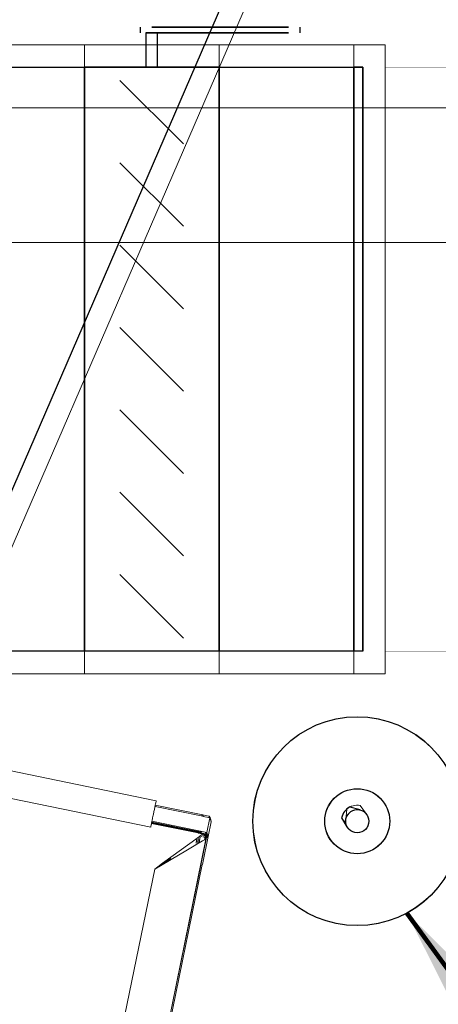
# Model space of a CAD drawing. Header units: millimetres. Extents: x 504675 to 860349, y -23215 to 63575.
# Tile 170 of 177: x 587167 to 587633, y 38738 to 39834. Entities that reach past the tile are written whole.
import ezdxf

# ---------------------------------------------------------------- set-up
doc = ezdxf.new("R2010")
doc.units = ezdxf.units.MM
doc.header["$LTSCALE"] = 10
doc.linetypes.add('LEVEL-F-OVERALL LAYOUT$0$HIDDEN', pattern=[0.375, 0.25, -0.125])
doc.layers.get('0').update_dxf_attribs({"linetype": 'CONTINUOUS'})
for name, color, linetype, lineweight in [('ARCH', 8, 'CONTINUOUS', 0), ('Ceiling', 35, 'CONTINUOUS', 5), ('DIM', 8, 'CONTINUOUS', 15), ('Duct Insulations', 8, 'CONTINUOUS', 13), ('F-RETAIL ANNO-TEXT', 7, 'CONTINUOUS', 9), ('furniture', 8, 'CONTINUOUS', 5), ('MEPTEK-SAD', 6, 'CONTINUOUS', 30), ('V-ANNO-DETL', 7, 'CONTINUOUS', 15), ('V-DUCT', 4, 'CONTINUOUS', 25)]:
    doc.layers.add(name, color=color, linetype=linetype, lineweight=lineweight)
doc.layers.add('LEVEL-F-OVERALL LAYOUT$0$DASH1L', color=8, linetype='LEVEL-F-OVERALL LAYOUT$0$HIDDEN')
doc.styles.add('2 Arial_regular_annotative', font='arial.ttf', dxfattribs={"width": 0.8, "height": 2})
doc.styles.get("Standard").update_dxf_attribs({"font": 'verdana.ttf'})
doc.dimstyles.new('A-DIM-2-ANNOTATIVE', dxfattribs={"dimtxt": 2, "dimasz": 1.5, "dimexe": 1, "dimexo": 1, "dimgap": 0.5, "dimtad": 1, "dimdec": 0, "dimrnd": 5, "dimzin": 0, "dimdsep": 46, "dimtxsty": '2 Arial_regular_annotative', "dimblk": 'OBLIQUE', "dimcen": 0, "dimdle": 1, "dimclrd": 256, "dimclre": 256, "dimadec": 0, "dimazin": 0, "dimtfac": 1, "dimtdec": 0, "dimtix": 1, "dimtmove": 2, "dimatfit": 3, "dimfxl": 2, "dimtolj": 1, "dimtzin": 0, "dimlwd": -1, "dimlwe": -1, "dimarcsym": 1})
doc.dimstyles.new('STANDARD$7', dxfattribs={"dimtxt": 4, "dimasz": 7, "dimexe": 1, "dimexo": 3, "dimgap": 1, "dimtad": 1, "dimdec": 0, "dimzin": 0, "dimdsep": 46, "dimlunit": 4, "dimtxsty": 'Standard', "dimcen": 0.09375, "dimadec": 0, "dimazin": 0, "dimtfac": 1, "dimtdec": 4, "dimtofl": 0, "dimtmove": 1, "dimatfit": 3, "dimfxl": 4, "dimfxlon": 1, "dimfrac": 2, "dimtolj": 1, "dimtzin": 0, "dimarcsym": 0})

# ---------------------------------------------------------------- blocks, each defined once
blk = doc.blocks.new('ARCH')
at = {"layer": 'LEVEL-F-OVERALL LAYOUT$0$DASH1L'}
h = blk.add_hatch(dxfattribs=at)
h.set_pattern_fill('ANGLE', color=8, scale=10, angle=352.0664)
h.set_pattern_definition([(352.0664444, (-404119.055, 373340.98), (9.6410197, 69.1814516), [50.8, -19.05]), (82.0664444, (-404119.055, 373340.98), (-69.1814516, 9.6410197), [50.8, -19.05])])
edge = h.paths.add_edge_path(flags=16)
edge.add_line((572074.7, 35847.1), (602196.9, 29528.2))
edge.add_line((602196.9, 29528.2), (599472.6, 39352))
edge.add_arc((597545.4, 38817.5), 2000, 15.4994, 89.9984)
edge.add_line((597545.4, 40817.5), (573256.1, 40817.5))
edge.add_arc((576210.3, 22394.2), 18658.7, 99.10996, 106.69033)
edge.add_line((570851.6, 40266.8), (572074.7, 35847.1))
h.paths.add_polyline_path([(583373.8, 40816), (583374.1, 40875), (586424.1, 40859.1), (586423.9, 40816)], flags=16)
h.paths.add_polyline_path([(600840.9, 34605.1), (600792.8, 34591.5), (599498, 39260.6), (599546.1, 39274.3)])
h.paths.add_polyline_path([(587210.4, 32671.8), (587195, 32598.4), (582693, 33542.8), (582708.4, 33616.2)])
edge = h.paths.add_edge_path()
edge.add_line((572071.7, 35387.9), (601863.3, 29138.4))
edge.add_arc((601986.5, 29725.6), 600, 258.1526, 375.4994)
edge.add_line((602564.7, 29886), (599906.3, 39472.3))
edge.add_arc((597545.4, 38817.5), 2450, 15.4994, 89.9984)
edge.add_line((597545.4, 41267.5), (573220.5, 41267.5))
edge.add_arc((576210.3, 22394.2), 19108.7, 99.00183, 106.23582)
edge.add_arc((571035.5, 40164.8), 600, 106.2358, 195.469)
edge.add_line((570457.2, 40004.7), (571616.6, 35815.1))
edge.add_arc((572194.9, 35975.1), 600, 195.469, 258.1526)
h.paths.add_polyline_path([(587210.4, 32671.8), (587195.4, 32600.5), (587195.4, 32600.5)])
at = {"layer": 'furniture'}
for p, q in [((587025.4, 39024.8), (587319.2, 38964.6)), ((587313.1, 38935.2), (587019.4, 38995.4)), ((587317.1, 38954.8), (587317.6, 38957.3)), ((587317.6, 38957.3), (587317.7, 38957.4)), ((587317.7, 38957.4), (587317.8, 38958.2)), ((587317.8, 38958.2), (587318, 38958.8)), ((587317.8, 38958.2), (587317.9, 38958.1)), ((587317.8, 38958.2), (587317.9, 38958.2)), ((587317.8, 38958.2), (587317.9, 38958.2)), ((587317.8, 38958.2), (587317.8, 38958.2)), ((587317.8, 38958.2), (587317.8, 38958.2)), ((587318, 38958.7), (587317.9, 38958.2)), ((587317.9, 38958.2), (587369.3, 38947.6)), ((587317.9, 38958.2), (587317.9, 38958.1)), ((587317.9, 38958.1), (587369.3, 38947.6)), ((587318, 38959.1), (587318.2, 38959.7)), ((587318.1, 38959.7), (587318, 38959.1)), ((587318.1, 38959.1), (587318, 38959.1)), ((587318, 38959.1), (587318, 38959.1)), ((587318, 38959.1), (587318, 38959.1)), ((587318, 38958.8), (587318.1, 38959.1)), ((587318.1, 38959.7), (587318.4, 38961.2)), ((587318.5, 38961.1), (587318.1, 38959.7)), ((587318.2, 38959.7), (587318.1, 38959.7)), ((587318.1, 38959.7), (587318.2, 38959.7)), ((587318.1, 38959.7), (587318.1, 38959.7)), ((587371.1, 38948.8), (587318.2, 38959.7)), ((587318.4, 38961.2), (587319, 38963.7)), ((587319, 38963.7), (587318.5, 38961.1)), ((587319, 38963.7), (587319.2, 38964.6)), ((587319, 38963.7), (587319, 38963.7)), ((587530.3, 38943.5), (587531.6, 38955.3)), ((587553.3, 38949.8), (587546.2, 38959.3)), ((587314.6, 38942.6), (587315.1, 38945.1)), ((587315.1, 38945.1), (587315.6, 38947.4)), ((587315.6, 38947.4), (587315.8, 38948.3)), ((587315.8, 38948.3), (587316.5, 38951.7)), ((587316.5, 38951.7), (587316.7, 38952.5)), ((587316.7, 38952.5), (587317.1, 38954.8)), ((587369.3, 38947.6), (587369.4, 38947.9)), ((587369.3, 38947.6), (587370.8, 38947.3)), ((587369.4, 38947.9), (587369.5, 38948.1)), ((587369.5, 38948.1), (587369.5, 38948.2)), ((587369.8, 38948.4), (587369.9, 38948.6)), ((587369.9, 38948.6), (587370.5, 38948.8)), ((587370.5, 38948.8), (587371.1, 38948.8)), ((587370.8, 38947.3), (587370.8, 38947.4)), ((587370.8, 38947.4), (587370.8, 38947.4)), ((587370.9, 38947.3), (587370.8, 38947.4)), ((587370.8, 38947.4), (587371.6, 38947.2)), ((587377.8, 38947.5), (587371.1, 38948.8)), ((587371.3, 38948.1), (587371.1, 38948.8)), ((587371.6, 38947.2), (587371.4, 38947.8)), ((587371.6, 38947.2), (587377.5, 38946)), ((587371.6, 38947.2), (587377.5, 38945.9)), ((587371.6, 38947.1), (587371.6, 38947.2)), ((587375.7, 38929.2), (587379, 38945.6)), ((587377.5, 38946), (587377.5, 38946)), ((587377.5, 38946), (587377.6, 38946)), ((587377.5, 38945.9), (587377.5, 38946)), ((587377.5, 38945.9), (587377.6, 38945.9)), ((587377.6, 38945.9), (587377.6, 38946)), ((587377.6, 38945.9), (587377.6, 38945.9)), ((587377.6, 38945.9), (587378.3, 38945.8)), ((587378.4, 38947.3), (587377.8, 38947.5)), ((587378, 38946.7), (587377.8, 38947.5)), ((587378.3, 38945.8), (587378.1, 38946.4)), ((587378.3, 38945.8), (587379, 38945.6)), ((587378.8, 38946.8), (587378.4, 38947.3)), ((587379, 38946.5), (587378.8, 38946.8)), ((587379, 38946.2), (587379, 38946.5)), ((587379.1, 38945.9), (587379, 38946.2)), ((587379, 38946.2), (587379.5, 38944.4)), ((587379, 38945.6), (587379.1, 38945.9)), ((587379.9, 38942.5), (587379, 38945.6)), ((587379.1, 38945.9), (587379.5, 38944.4)), ((587379.5, 38944.4), (587380.3, 38941.8)), ((587379.5, 38944.4), (587380, 38942.3)), ((587313.3, 38936.1), (587313.1, 38935.2)), ((587313.3, 38936.1), (587313.8, 38938.7)), ((587313.9, 38938.6), (587313.3, 38936.1)), ((587313.3, 38936.1), (587313.3, 38936.1)), ((587313.8, 38938.7), (587314, 38939.3)), ((587314, 38939.3), (587313.9, 38938.6)), ((587314.2, 38940.1), (587314, 38939.3)), ((587314, 38939.3), (587314.1, 38940.1)), ((587365.8, 38928.7), (587314, 38939.3)), ((587314, 38939.3), (587314, 38939.3)), ((587314.1, 38940.1), (587314.2, 38940.5)), ((587314.1, 38940.1), (587314.2, 38940.1)), ((587314.1, 38940.1), (587314.2, 38940.1)), ((587314.1, 38940.1), (587314.1, 38940.1)), ((587314.2, 38940.7), (587314.3, 38940.8)), ((587314.3, 38940.7), (587314.2, 38940.7)), ((587314.2, 38940.5), (587314.3, 38940.7)), ((587314.2, 38940.1), (587366, 38929.5)), ((587314.3, 38941.1), (587314.4, 38941.6)), ((587314.3, 38940.9), (587314.3, 38941.1)), ((587314.3, 38940.9), (587314.4, 38941.1)), ((587314.3, 38940.8), (587314.3, 38940.9)), ((587365.9, 38930.3), (587314.3, 38940.9)), ((587314.3, 38940.8), (587366, 38930.2)), ((587314.3, 38940.5), (587314.3, 38940.7)), ((587314.3, 38940.7), (587366, 38930.1)), ((587314.4, 38941.7), (587314.6, 38942.4)), ((587375.7, 38929.2), (587314.4, 38941.7)), ((587314.4, 38941.6), (587314.4, 38941.7)), ((587314.6, 38942.4), (587314.6, 38942.6)), ((587376.9, 38924.8), (587380.3, 38941.1)), ((587380.3, 38941.1), (587376.9, 38924.8)), ((587380, 38942.3), (587379.9, 38942.5)), ((587380.1, 38941.7), (587379.9, 38942.5)), ((587380.3, 38941.8), (587380, 38942.3)), ((587380.3, 38941.8), (587380.1, 38941.7)), ((587380.3, 38941.1), (587380.1, 38941.7)), ((587380.3, 38941.1), (587380.3, 38941.8)), ((587380.3, 38941.8), (587380.3, 38941.1)), ((587375, 38923.5), (587298.4, 38549.6)), ((587367.3, 38924.9), (587356.6, 38917.1)), ((587366.2, 38922.6), (587365.7, 38920.2)), ((587365.7, 38920.2), (587366.1, 38922.6)), ((587365.9, 38928.9), (587365.8, 38928.8)), ((587365.8, 38928.7), (587365.8, 38928.8)), ((587365.8, 38928.8), (587365.8, 38928.7)), ((587365.8, 38928.7), (587365.8, 38928.7)), ((587366.4, 38928.6), (587365.8, 38928.7)), ((587365.8, 38920.3), (587366.3, 38922.6)), ((587366.2, 38922.6), (587365.8, 38920.3)), ((587365.9, 38930.5), (587365.9, 38930.5)), ((587365.9, 38930.3), (587365.9, 38930.5)), ((587365.9, 38930.5), (587366, 38930.3)), ((587366, 38930.2), (587365.9, 38930.3)), ((587366, 38930.3), (587365.9, 38930.3)), ((587365.9, 38929), (587366, 38929.5)), ((587366, 38929.3), (587365.9, 38929)), ((587365.9, 38929), (587365.9, 38928.9)), ((587366.1, 38930.3), (587366, 38930.3)), ((587366, 38930.3), (587366, 38930.2)), ((587366, 38930.2), (587366.1, 38930.2)), ((587366, 38930.2), (587366, 38930.1)), ((587366, 38930.2), (587366, 38930.2)), ((587366, 38930.2), (587366, 38930.1)), ((587366, 38930.1), (587366, 38930)), ((587366, 38930.1), (587366, 38930.1)), ((587366, 38930.1), (587366.1, 38930.1)), ((587366, 38930.1), (587366.1, 38930)), ((587366, 38930.1), (587366.1, 38930.1)), ((587366, 38929.5), (587366, 38929.3)), ((587366, 38929.5), (587366, 38929.5)), ((587366, 38929.5), (587366.2, 38929.4)), ((587366.1, 38930.3), (587366.2, 38930.5)), ((587366.2, 38930.5), (587366.1, 38930.3)), ((587366.1, 38930.3), (587366.1, 38930.5)), ((587366.1, 38930.2), (587366.1, 38930.3)), ((587366.1, 38930.1), (587366.1, 38930.2)), ((587366.1, 38930.2), (587366.1, 38930.2)), ((587366.1, 38930.2), (587366.1, 38930.2)), ((587366.1, 38930.1), (587366.1, 38930.2)), ((587366.1, 38930.1), (587366.1, 38930.2)), ((587366.1, 38930.2), (587366.1, 38930.2)), ((587366.1, 38930.1), (587366.1, 38930.1)), ((587366.1, 38930.1), (587366.1, 38930.1)), ((587366.1, 38930.1), (587366.1, 38930.1)), ((587366.1, 38930), (587366.1, 38930.1)), ((587366.1, 38930.1), (587366.1, 38930.1)), ((587366.2, 38929.9), (587366.1, 38930.1)), ((587366.1, 38930), (587366.1, 38930)), ((587366.1, 38930), (587366.1, 38930)), ((587366.1, 38930), (587366.1, 38930)), ((587366.2, 38929.4), (587366.4, 38928.6)), ((587366.2, 38929.4), (587366.4, 38928.6)), ((587366.2, 38929.4), (587366.2, 38929.4)), ((587366.2, 38929.4), (587366.4, 38929.4)), ((587366.6, 38928.5), (587366.4, 38929.4)), ((587366.4, 38929.4), (587367.1, 38929.2)), ((587366.6, 38928.5), (587366.4, 38928.6)), ((587366.4, 38928.6), (587366.4, 38928.6)), ((587367.4, 38928.4), (587366.6, 38928.5)), ((587366.9, 38917.6), (587368.3, 38924.6)), ((587366.9, 38917.6), (587368.3, 38924.6)), ((587367.4, 38928.4), (587367.1, 38929.2)), ((587367.1, 38929.2), (587367.6, 38929.2)), ((587367.3, 38924.9), (587367.7, 38925.2)), ((587367.6, 38929.2), (587367.4, 38928.4)), ((587367.4, 38928.4), (587367.6, 38929.2)), ((587367.4, 38928.4), (587367.6, 38929.1)), ((587367.4, 38928.4), (587367.4, 38928.4)), ((587367.4, 38928.4), (587367.4, 38928.4)), ((587368.1, 38928.2), (587367.4, 38928.4)), ((587367.5, 38930.2), (587367.7, 38929.6)), ((587367.7, 38929.8), (587367.6, 38930.2)), ((587367.6, 38929.2), (587367.6, 38929.1)), ((587367.6, 38929.1), (587367.8, 38929.1)), ((587367.6, 38921.4), (587368.2, 38924.6)), ((587368.2, 38924.6), (587367.6, 38921.4)), ((587367.8, 38930.2), (587367.7, 38929.8)), ((587367.7, 38929.8), (587367.8, 38930.2)), ((587367.7, 38929.6), (587367.8, 38930.2)), ((587367.7, 38929.8), (587367.7, 38929.7)), ((587367.7, 38929.7), (587367.7, 38929.6)), ((587367.7, 38929.6), (587367.7, 38929.7)), ((587367.7, 38929.6), (587367.7, 38929.7)), ((587367.7, 38925.2), (587368.1, 38925.5)), ((587367.7, 38925.2), (587367.7, 38925.1)), ((587367.8, 38929.1), (587368.1, 38928.2)), ((587367.8, 38929.1), (587367.9, 38929.1)), ((587368.1, 38928.2), (587367.9, 38929.1)), ((587367.9, 38929.1), (587369, 38928.9)), ((587368.9, 38928.1), (587368.1, 38928.2)), ((587368.1, 38928.2), (587368.1, 38928.2)), ((587368.1, 38925.5), (587368.4, 38925.7)), ((587368.2, 38925.4), (587368.1, 38925.5)), ((587368.4, 38925.5), (587368.3, 38925.5)), ((587368.4, 38925.7), (587368.5, 38925.8)), ((587368.4, 38925.7), (587368.4, 38925.5)), ((587368.4, 38925.5), (587368.5, 38925.5)), ((587368.5, 38925.8), (587369.1, 38926.2)), ((587368.5, 38925.5), (587368.5, 38925.8)), ((587368.8, 38928.9), (587368.7, 38928.1)), ((587368.9, 38929.9), (587368.9, 38929.4)), ((587368.9, 38928.1), (587369, 38928.9)), ((587368.9, 38928.1), (587369.1, 38928.9)), ((587369, 38928.9), (587368.9, 38928.1)), ((587369, 38928), (587368.9, 38928.1)), ((587368.9, 38928.1), (587368.9, 38928.1)), ((587369, 38928), (587369.2, 38928.9)), ((587369, 38928.9), (587369.1, 38928.9)), ((587369, 38928), (587371.1, 38927.6)), ((587369.1, 38929.3), (587369.2, 38929.9)), ((587369.2, 38929.9), (587369.1, 38929.3)), ((587369.1, 38928.9), (587369.2, 38928.9)), ((587369.1, 38926.2), (587370.9, 38927.5)), ((587369.6, 38926.1), (587369.1, 38926.2)), ((587369.2, 38929.3), (587369.3, 38929.8)), ((587369.2, 38928.9), (587373.8, 38927.9)), ((587369.3, 38929.3), (587369.4, 38929.8)), ((587369.3, 38924.7), (587370.5, 38924.4)), ((587372.3, 38925.6), (587370.6, 38926)), ((587376.9, 38924.8), (587370.6, 38893.8)), ((587371, 38927.6), (587370.9, 38927.5)), ((587371.3, 38927.4), (587370.9, 38927.5)), ((587371.3, 38927.4), (587370.9, 38927.5)), ((587370.9, 38927.5), (587370.9, 38927.5)), ((587371, 38927.6), (587371.2, 38927.5)), ((587371, 38927.6), (587371.1, 38927.6)), ((587371.1, 38927.6), (587371.9, 38927.4)), ((587371.2, 38927.5), (587371.8, 38927.3)), ((587371.9, 38927.4), (587371.2, 38927.5)), ((587371.8, 38927.3), (587371.3, 38927.4)), ((587371.7, 38927.2), (587371.3, 38927.4)), ((587371.3, 38924.3), (587373.5, 38923.8)), ((587371.8, 38927.3), (587372.2, 38927.1)), ((587372.2, 38927.1), (587371.8, 38927.2)), ((587371.9, 38927.4), (587372.2, 38927.2)), ((587374, 38926.9), (587371.9, 38927.4)), ((587372.2, 38927.2), (587371.9, 38927.3)), ((587374.1, 38926.8), (587372.2, 38927.2)), ((587372.2, 38927.2), (587372.7, 38926.9)), ((587373.2, 38926.2), (587372.2, 38927.1)), ((587372.2, 38927.1), (587373.3, 38926.3)), ((587373.8, 38925.3), (587372.6, 38925.5)), ((587372.7, 38926.9), (587373.5, 38926.4)), ((587373.2, 38922.5), (587372.9, 38921.1)), ((587373.3, 38922.5), (587373, 38921.2)), ((587373.2, 38922.5), (587373, 38921.2)), ((587374.6, 38922.1), (587373, 38921.2)), ((587373.4, 38926.1), (587373.3, 38926.2)), ((587373.3, 38926.2), (587373.4, 38926.2)), ((587373.5, 38923.8), (587373.3, 38923.1)), ((587373.4, 38926.2), (587373.4, 38926.1)), ((587373.8, 38925.5), (587373.4, 38926.1)), ((587373.5, 38923.8), (587373.4, 38923.2)), ((587373.4, 38923.2), (587373.4, 38923.2)), ((587373.5, 38926.4), (587373.9, 38925.9)), ((587373.8, 38925.3), (587373.5, 38923.8)), ((587373.8, 38925.3), (587373.5, 38923.8)), ((587373.5, 38923.8), (587373.5, 38923.8)), ((587373.5, 38923.8), (587374.2, 38923.7)), ((587373.8, 38927.9), (587374.4, 38927.9)), ((587374, 38926.9), (587373.8, 38927.9)), ((587373.9, 38925.9), (587373.8, 38925.5)), ((587373.9, 38925.5), (587373.8, 38925.4)), ((587373.8, 38925.5), (587373.8, 38925.5)), ((587373.8, 38925.5), (587373.8, 38925.3)), ((587373.8, 38925.5), (587373.9, 38925.5)), ((587373.8, 38925.4), (587373.9, 38925.4)), ((587373.9, 38925.4), (587373.8, 38925.3)), ((587373.8, 38925.3), (587373.8, 38925.3)), ((587373.8, 38925.3), (587374, 38925.3)), ((587374.1, 38926.8), (587373.9, 38925.9)), ((587374.1, 38926.6), (587373.9, 38925.8)), ((587373.9, 38925.9), (587373.9, 38925.8)), ((587373.9, 38925.8), (587374, 38925.8)), ((587374, 38925.8), (587373.9, 38925.5)), ((587373.9, 38925.4), (587374, 38925.3)), ((587374.1, 38926.9), (587374, 38926.9)), ((587374.1, 38926.8), (587374, 38926.9)), ((587374, 38925.8), (587374, 38925.7)), ((587374, 38925.7), (587374.3, 38925.2)), ((587374, 38925.3), (587374.2, 38924.9)), ((587374, 38925.3), (587374, 38925.3)), ((587374.3, 38925.2), (587374, 38925.3)), ((587374.1, 38926.9), (587374.1, 38926.9)), ((587374.2, 38926.8), (587374.1, 38926.9)), ((587374.1, 38926.9), (587374.1, 38926.9)), ((587374.1, 38926.9), (587374.5, 38926.8)), ((587374.1, 38926.9), (587374.1, 38926.8)), ((587374.1, 38926.8), (587374.1, 38926.8)), ((587374.1, 38926.8), (587374.1, 38926.8)), ((587374.2, 38926.8), (587374.1, 38926.8)), ((587374.1, 38926.7), (587374.1, 38926.8)), ((587374.2, 38926.8), (587374.1, 38926.7)), ((587374.1, 38926.8), (587374.1, 38926.7)), ((587374.1, 38926.6), (587374.1, 38926.7)), ((587374.5, 38925.1), (587374.1, 38926.6)), ((587374.4, 38928.3), (587374.2, 38928.8)), ((587374.6, 38926.7), (587374.2, 38926.8)), ((587374.2, 38924.9), (587374.3, 38924.8)), ((587374.3, 38925.2), (587374.5, 38924.9)), ((587374.5, 38925.1), (587374.3, 38925.2)), ((587374.5, 38923.9), (587374.3, 38924.8)), ((587374.5, 38928.2), (587374.4, 38928.8)), ((587374.4, 38927.9), (587374.5, 38927.9)), ((587374.5, 38927.9), (587374.6, 38928)), ((587374.8, 38926.8), (587374.5, 38927.9)), ((587374.5, 38926.8), (587374.8, 38926.8)), ((587374.6, 38925.1), (587374.5, 38925.1)), ((587374.6, 38924.9), (587374.5, 38925.1)), ((587374.5, 38924.9), (587374.7, 38924)), ((587374.6, 38928), (587375, 38928.1)), ((587375, 38926.7), (587374.6, 38928)), ((587374.8, 38926.7), (587374.6, 38926.7)), ((587374.6, 38922.1), (587374.7, 38923)), ((587374.6, 38923), (587374.6, 38922.1)), ((587374.6, 38922), (587374.7, 38922.2)), ((587374.7, 38922.2), (587374.6, 38922.1)), ((587374.6, 38922.1), (587374.6, 38922.1)), ((587374.7, 38924), (587374.7, 38923.6)), ((587374.7, 38923.6), (587375, 38923.5)), ((587374.7, 38923.6), (587374.8, 38923.1)), ((587374.7, 38922.2), (587375, 38923.5)), ((587374.8, 38923.1), (587374.7, 38922.2)), ((587374.8, 38926.7), (587374.8, 38926.8)), ((587375, 38926.7), (587374.8, 38926.8)), ((587375, 38926.7), (587374.8, 38926.7)), ((587374.9, 38926.4), (587374.8, 38926.7)), ((587375, 38923.5), (587374.8, 38924.2)), ((587375, 38928.1), (587375.2, 38928.3)), ((587375, 38926.7), (587375.3, 38926.7)), ((587375, 38926.7), (587375, 38926.7)), ((587375.3, 38925), (587375, 38925)), ((587375.3, 38925), (587375, 38923.5)), ((587375.4, 38925), (587375, 38923.5)), ((587375, 38923.5), (587375.1, 38923.5)), ((587375.3, 38925), (587375.1, 38925.6)), ((587375.1, 38923.5), (587375.4, 38925)), ((587375.1, 38923.5), (587375.4, 38925)), ((587375.1, 38923.5), (587375.1, 38923.5)), ((587375.1, 38923.5), (587375.3, 38923.5)), ((587375.2, 38928.3), (587375.4, 38928.6)), ((587375.3, 38925.3), (587375.2, 38925.9)), ((587375.3, 38926.7), (587375.5, 38926.6)), ((587375.6, 38926.5), (587375.3, 38926.6)), ((587375.3, 38926.6), (587375.3, 38926.6)), ((587375.3, 38925.3), (587375.6, 38926.5)), ((587375.4, 38925.2), (587375.3, 38925.3)), ((587375.3, 38925), (587375.4, 38925.2)), ((587375.3, 38923.5), (587375.6, 38923.5)), ((587375.4, 38928.6), (587375.6, 38928.9)), ((587375.4, 38925.1), (587376, 38928)), ((587376, 38927.9), (587375.4, 38925.1)), ((587376.1, 38927.5), (587375.4, 38925.1)), ((587375.6, 38926.5), (587375.4, 38925.1)), ((587375.4, 38925.1), (587375.4, 38925.2)), ((587375.4, 38925.1), (587375.4, 38925)), ((587376.6, 38924.2), (587375.4, 38925.1)), ((587376.9, 38924.8), (587375.4, 38925.1)), ((587375.4, 38925), (587375.4, 38925)), ((587375.5, 38926.6), (587375.6, 38926.6)), ((587375.6, 38928.9), (587375.7, 38929.2)), ((587375.6, 38926.6), (587376, 38928.1)), ((587375.6, 38926.6), (587375.6, 38926.5)), ((587375.6, 38926.5), (587375.6, 38926.6)), ((587375.6, 38926.5), (587375.6, 38926.5)), ((587375.6, 38923.5), (587375.9, 38923.6)), ((587375.7, 38929.2), (587376, 38928.1)), ((587375.9, 38923.6), (587376.2, 38923.8)), ((587376, 38927.9), (587376, 38928.1)), ((587376, 38927.9), (587376.9, 38924.8)), ((587376.2, 38923.8), (587376.6, 38924.2)), ((587376.6, 38924.2), (587376.9, 38924.8)), ((587376.9, 38924.8), (587376.6, 38924.2)), ((587298.3, 38549.6), (587374.6, 38921.7)), ((587298.4, 38549.6), (587374.6, 38921.7)), ((587326.3, 38895), (587356.6, 38917.1)), ((587352.1, 38908.9), (587363.2, 38915.5)), ((587364.9, 38916.5), (587363.2, 38915.5)), ((587363.3, 38916), (587363.2, 38915.5)), ((587363.2, 38916), (587363.2, 38915.5)), ((587363.6, 38917.4), (587363.5, 38917.4)), ((587363.8, 38918.9), (587363.6, 38917.4)), ((587363.9, 38918.9), (587363.8, 38918.9)), ((587364.1, 38920.1), (587363.9, 38919.1)), ((587363.9, 38919.1), (587363.9, 38919)), ((587364.5, 38922), (587364.1, 38920.1)), ((587364.5, 38922), (587364.1, 38920.1)), ((587364.1, 38920.1), (587364.1, 38920.1)), ((587364.1, 38920.1), (587364.1, 38920.1)), ((587364.9, 38916.6), (587364.9, 38916.5)), ((587364.9, 38916.5), (587364.9, 38916.6)), ((587365, 38916.5), (587364.9, 38916.5)), ((587365, 38916.5), (587366.8, 38917.6)), ((587365, 38916.5), (587365, 38916.6)), ((587365, 38916.6), (587365, 38916.5)), ((587365.2, 38918.2), (587365.3, 38918.2)), ((587365.6, 38919.4), (587365.3, 38918.3)), ((587365.3, 38918.2), (587365.4, 38919.2)), ((587365.4, 38918.3), (587365.6, 38919.4)), ((587365.5, 38919.3), (587365.4, 38919.2)), ((587365.6, 38920.2), (587365.7, 38920.2)), ((587365.6, 38919.4), (587365.6, 38919.4)), ((587365.8, 38920.3), (587365.7, 38920.3)), ((587367.5, 38921.3), (587366.8, 38917.6)), ((587366.9, 38917.6), (587366.8, 38917.6)), ((587370.6, 38919.8), (587366.9, 38917.6)), ((587367.6, 38921.4), (587367.5, 38921.4)), ((587367.5, 38921.3), (587367.5, 38921.4)), ((587372.9, 38921.1), (587370.6, 38919.8)), ((587373, 38921.2), (587372.9, 38921.1)), ((587374.6, 38921.8), (587374.6, 38922)), ((587374.6, 38921.7), (587374.6, 38921.8)), ((587352.1, 38908.9), (587317.6, 38888.6)), ((587317.6, 38888.6), (587335.2, 38900.5)), ((587317.6, 38888.6), (587335.3, 38900.3)), ((587370.5, 38893.6), (587305.4, 38575.9)), ((587317.6, 38888.6), (587326.3, 38895)), ((587317.6, 38888.6), (587326.4, 38894.8)), ((587317.6, 38888.6), (587326.6, 38894.5)), ((587326.7, 38894.3), (587317.6, 38888.6)), ((587370.6, 38893.8), (587370.5, 38893.7)), ((587370.5, 38893.7), (587370.5, 38893.6)), ((587256.1, 38588.2), (587317.6, 38888.6))]:
    blk.add_line(p, q, dxfattribs=at)
blk = doc.blocks.new('hanging light')
at = {"color": 1}
for p, q in [((927726.7, 65427.3), (927715.3, 65430.6)), ((927712.2, 65408.4), (927706.1, 65418.6))]:
    blk.add_line(p, q, dxfattribs=at)
for radius in [116.2, 36.2, 12.9]:
    blk.add_circle((927723.4, 65414.8), radius, dxfattribs=at)
blk.add_arc((927723.4, 65414.8), 17.8, 117.1384, 167.6632, dxfattribs=at)
blk = doc.blocks.new('V_Volume Control Damper - V_VCD-6421313-Level C OVERALL KITCHEN')
at = {"layer": 'V-ANNO-DETL', "color": 150, "true_color": 0x0080ff}
for p, q in [((35.4, 310.4), (-35.4, 239.6)), ((35.4, 218.7), (-35.4, 148)), ((35.4, 127), (-35.4, 56.3)), ((35.4, 35.4), (-35.4, -35.4)), ((35.4, -56.3), (-35.4, -127)), ((35.4, -148), (-35.4, -218.7)), ((35.4, -239.6), (-35.4, -310.4))]:
    blk.add_line(p, q, dxfattribs=at)
at = {"layer": 'V-DUCT', "color": 150, "true_color": 0x0080ff}
for p, q in [((-165.1, 363.1), (-165.1, 369.5)), ((0, 369.5), (-152.4, 369.5)), ((-152.4, 369.5), (-152.4, 369.5)), ((-152.4, 369.5), (0, 369.5)), ((0, 363.1), (-152.4, 363.1)), ((-152.4, 363.1), (-152.4, 363.1)), ((-152.4, 363.1), (0, 363.1)), ((-6.3, 325), (-6.3, 363.1)), ((-6.3, 363.1), (6.4, 363.1)), ((6.4, 363.1), (-6.3, 363.1)), ((0, 369.5), (0, 369.5)), ((0, 363.1), (0, 363.1)), ((6.4, 363.1), (6.4, 325)), ((12.7, 369.5), (12.7, 363.1)), ((-75, 325), (-75, 325)), ((-75, 325), (-75, -325)), ((-75, -325), (-75, 325)), ((75, 325), (-75, 325)), ((-75, 325), (75, 325)), ((-6.3, 325), (6.4, 325)), ((6.4, 325), (-6.3, 325)), ((75, 325), (75, -325)), ((75, -325), (75, 325)), ((75, 325), (75, 325)), ((-75, -325), (-75, -325)), ((-75, -325), (75, -325)), ((-75, -325), (75, -325)), ((75, -325), (75, -325))]:
    blk.add_line(p, q, dxfattribs=at)
blk = doc.blocks.new('V_Rectangular Endcap - V_Endcap-5337086-Level C OVERALL KITCHEN')
at = {"layer": 'V-DUCT', "color": 150, "true_color": 0x0080ff}
for p, q in [((0, 325), (0, 325)), ((0, 325), (0, -325)), ((0, -325), (0, 325)), ((0, 325), (10, 325)), ((10, 325), (0, 325)), ((10, 325), (10, -325)), ((10, -325), (10, 325)), ((10, 325), (10, 325)), ((0, -325), (0, -325)), ((10, -325), (0, -325)), ((10, -325), (0, -325)), ((10, -325), (10, -325))]:
    blk.add_line(p, q, dxfattribs=at)
blk = doc.blocks.new('hvac')
at = {"layer": 'Duct Insulations', "color": 150, "true_color": 0x0080ff}
for p, q in [((596960.2, -196247.3), (597417.3, -195191)), ((597074.9, -195227.2), (597575.6, -195227.2)), ((597240.6, -195227.2), (597240.6, -195927.2)), ((597390.6, -195227.2), (597390.6, -195927.2)), ((597390.6, -195927.2), (597390.6, -195227.2)), ((597540.6, -195927.2), (597540.6, -195227.2)), ((597575.6, -195927.2), (597575.6, -195227.2)), ((597074.9, -195927.2), (597390.6, -195927.2)), ((597390.6, -195927.2), (597575.6, -195927.2))]:
    blk.add_line(p, q, dxfattribs=at)
at = {"layer": 'V-DUCT', "color": 150, "true_color": 0x0080ff}
for p, q in [((597394.3, -195181), (596937.2, -196237.4)), ((597074.9, -195252.2), (597240.6, -195252.2)), ((597240.6, -195902.2), (597240.6, -195252.2)), ((597390.6, -195902.2), (597390.6, -195252.2)), ((597390.6, -195252.2), (597540.6, -195252.2)), ((597540.6, -195902.2), (597540.6, -195252.2)), ((597540.6, -195252.2), (597540.6, -195902.2)), ((597240.6, -195902.2), (597074.9, -195902.2)), ((597540.6, -195902.2), (597390.6, -195902.2))]:
    blk.add_line(p, q, dxfattribs=at)
at = {"layer": 'V-DUCT', "color": 150, "true_color": 0x0080ff, "extrusion": (0, 0, -1), "rotation": 359.9996954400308}
blk.add_blockref('V_Volume Control Damper - V_VCD-6421313-Level C OVERALL KITCHEN', (-597315.6, -195577.2), dxfattribs=at)
at = {"layer": 'V-DUCT', "color": 150, "true_color": 0x0080ff, "rotation": 0.0003045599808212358}
blk.add_blockref('V_Rectangular Endcap - V_Endcap-5337086-Level C OVERALL KITCHEN', (597540.6, -195577.2), dxfattribs=at)
blk = doc.blocks.new('_OBLIQUE')
at = {"color": 0, "linetype": 'ByBlock', "lineweight": -2}
for p, q in [((-0.5, -0.5), (0.5, 0.5)), ((0, 0), (0, 0))]:
    blk.add_line(p, q, dxfattribs=at)
blk = doc.blocks.new('sprinkler')
at = {"layer": 'F-RETAIL ANNO-TEXT', "color": 5}
blk.add_leader([(804944.2, -414510.6), (808084.3, -415409.2), (808649.3, -415409.2)], dimstyle='A-DIM-2-ANNOTATIVE', override={"dimscale": 0, "dimasz": 150, "dimtad": 0, "dimclrd": 5}, dxfattribs=at)

msp = doc.modelspace()

# ---------------------------------------------------------------- linework, layer by layer
at = {"layer": 'Ceiling', "color": 1, "ltscale": 0.25}
for p, q in [((571046.4, 39735.8), (599248.4, 39735.8)), ((571087.9, 39585.8), (599331.8, 39585.8))]:
    msp.add_line(p, q, dxfattribs=at)
at = {"layer": 'DIM'}
for radius in [116.2, 36.2, 12.9]:
    msp.add_circle((587543.1, 38941.8), radius, dxfattribs=at)
msp.add_arc((587543.1, 38941.8), 17.8, 79.9228, 130.4476, dxfattribs=at)
at = {"layer": 'MEPTEK-SAD', "ltscale": 0.25, "const_width": 0.1, "flags": 128}
msp.add_lwpolyline([(587574.2, 39781), (587574.2, 39131)], dxfattribs=at)
for points in [[(587574.2, 39781), (588340.3, 39781, -0.113988), (588696.7, 39698.7), (589826.3, 39147.4, 0.113988), (589897.5, 39131), (591403, 39131)], [(587574.2, 39131), (588340.3, 39131, -0.113988), (588411.6, 39114.5), (589541.2, 38563.3, 0.113988), (589897.5, 38481), (597250.9, 38481, -0.414214), (597400.9, 38331), (597400.9, 35090)]]:
    msp.add_lwpolyline(points, format="xyb", dxfattribs=at)

# ---------------------------------------------------------------- block references
for name, p in [('sprinkler', (-217482.8, 455159.9)), ('hvac', (-10001.4, 235033.1)), ('hvac', (-10001.4, 235033.1)), ('hanging light', (-340180.4, -26473))]:
    msp.add_blockref(name, p)
at = {"layer": 'ARCH'}
msp.add_blockref('ARCH', (0, 0), dxfattribs=at)

# ---------------------------------------------------------------- texts
at = {"insert": (571121.3, 40683, 0), "char_height": 100, "attachment_point": 1}
msp.add_mtext_dynamic_manual_height_columns('\\pi562.36683;600x600\\P\\pi285.30168;CHILLED WATER \\P\\pi302.05789;CASSETTE UNIT\\P\\pi638.49174;1.0 TR ', width=1712.511, gutter_width=10, heights=[0], dxfattribs=at)

# ---------------------------------------------------------------- leaders
at = {"lineweight": 5}
msp.add_leader([(587598.3, 38839.6), (588351.4, 37801), (590108.4, 37801)], dimstyle='STANDARD$7', override={"dimscale": 20, "dimtxt": 2, "dimasz": 5, "dimexo": 1, "dimtad": 0, "dimzin": 12, "dimcen": 0, "dimclre": 256, "dimazin": 3, "dimlwd": 65535, "dimlwe": 65535}, dxfattribs=at)

doc.saveas('drawing.dxf')
